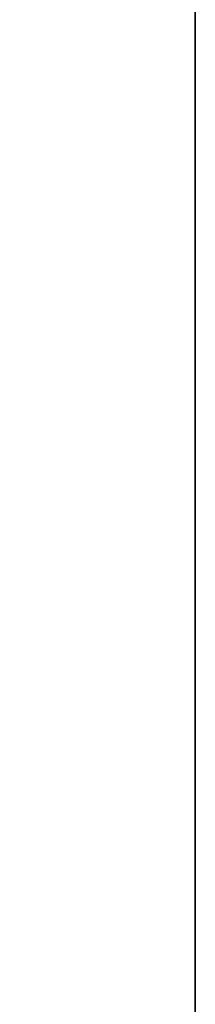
# Model space of a CAD drawing. Header units: millimetres. Extents: x 5 to 414, y 6 to 290.
# Tile 2 of 107: x 9 to 20, y 67 to 129. Entities that reach past the tile are written whole.
import ezdxf

# ---------------------------------------------------------------- set-up
doc = ezdxf.new("R2010")
doc.units = ezdxf.units.MM
doc.layers.add('SLD-0', color=7, linetype='Continuous')
doc.styles.add('SLDTEXTSTYLE0', font='TXT', dxfattribs={"width": 0.605})

msp = doc.modelspace()

# ---------------------------------------------------------------- linework, layer by layer
at = {"layer": 'SLD-0', "lineweight": 35}
msp.add_line((20, 288.5), (20, 6), dxfattribs=at)

# ---------------------------------------------------------------- texts
at = {"layer": 'SLD-0', "char_height": 2, "attachment_point": 1, "rotation": 90, "style": 'SLDTEXTSTYLE0'}
for s, insert in [('noch Dritten zugänglich gemacht werden, und sie darf durch den Empfänger oder', (12.2299, 7.2381)), ('noch Dritten zugänglich gemacht werden, und sie darf durch den Empfänger oder', (12.2299, 7.2381)), ('Ohne unsere vorherige Zustimmung darf diese Zeichnung weder vervielfältigt,', (9.2299, 7.2381)), ('Ohne unsere vorherige Zustimmung darf diese Zeichnung weder vervielfältigt,', (9.2299, 7.2381)), ('Dritte auch nicht in anderer Weise mißbräuchlich verwendet werden.', (15.2299, 7.2381)), ('Dritte auch nicht in anderer Weise mißbräuchlich verwendet werden.', (15.2299, 7.2381))]:
    msp.add_mtext(s, dxfattribs=dict(at, insert=insert))

doc.saveas('drawing.dxf')
